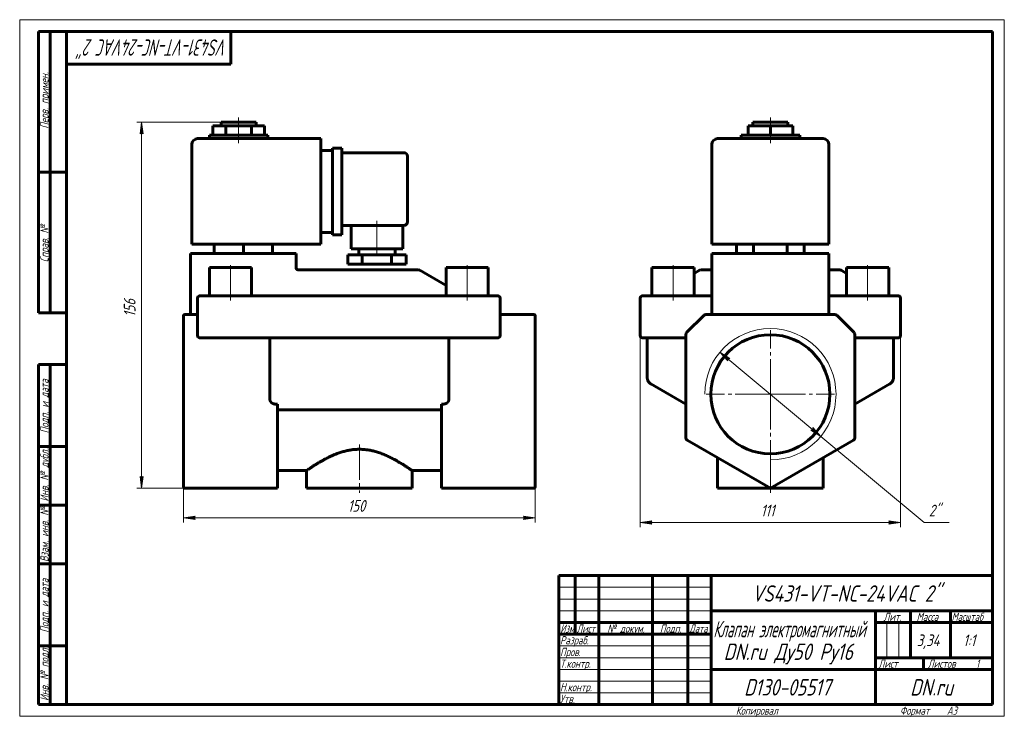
# Model space of a CAD drawing. Header units: millimetres. Extents: x 0 to 420, y 0 to 297.
import ezdxf

# ---------------------------------------------------------------- set-up
doc = ezdxf.new("R2010")
doc.units = ezdxf.units.MM
for name, pattern in [('K5LT_AXLED', [19.5, 15, -1.5, 1.5, -1.5]), ('K5LT_BASIC', [0]), ('K5LT_THIN', [0])]:
    doc.linetypes.add(name, pattern=pattern)
doc.layers.add('Системный слой', color=7, linetype='Continuous')
doc.layers.add('Системный слой (1)', color=7, linetype='Continuous', true_color=0x6c6c6c)
doc.styles.add('KDIMTEXTSTYLE', font='GOST_AU.SHX', dxfattribs={"width": 0.96, "oblique": 15, "height": 5})
doc.styles.add('KTEXTSTYLE', font='GOST_AU.SHX', dxfattribs={"width": 0.96, "height": 5})
doc.dimstyles.new('KDIMSTYLE (1.00)', dxfattribs={"dimtxt": 5, "dimasz": 1, "dimexe": 2, "dimexo": 0, "dimgap": 1, "dimtad": 1, "dimtxsty": 'KDIMTEXTSTYLE', "dimsah": 1, "dimcen": 0, "dimdle": 1, "dimadec": 0, "dimazin": 0, "dimtfac": 0.667, "dimtmove": 0, "dimatfit": 3, "dimfxl": 1, "dimtvp": 1, "dimtolj": 1, "dimtzin": 0, "dimarcsym": 0})

# ---------------------------------------------------------------- blocks, each defined once
blk = doc.blocks.new('U0')
at = {"layer": 'Системный слой (1)', "color": 150, "linetype": 'K5LT_BASIC', "lineweight": 60, "true_color": 0x0080ff}
for p, q in [((345.21, 187.89), (345.22, 187.87)), ((345.22, 187.86), (345.21, 187.88)), ((345.22, 187.87), (345.22, 187.86))]:
    blk.add_line(p, q, dxfattribs=at)
blk = doc.blocks.new('U1')
at = {"layer": 'Системный слой (1)', "color": 150, "linetype": 'K5LT_BASIC', "lineweight": 60, "true_color": 0x0080ff}
for p, q in [((295.21, 190.3), (290.48, 190.3)), ((349.94, 190.3), (345.21, 190.3))]:
    blk.add_line(p, q, dxfattribs=at)
blk = doc.blocks.new('U2')
at = {"layer": 'Системный слой (1)', "color": 150, "linetype": 'K5LT_BASIC', "lineweight": 60, "true_color": 0x0080ff}
for p, q in [((345.21, 187.92), (345.21, 187.95)), ((345.21, 187.9), (345.21, 187.92)), ((345.21, 187.88), (345.21, 187.9))]:
    blk.add_line(p, q, dxfattribs=at)
blk = doc.blocks.new('D0')
at = {"layer": 'Системный слой (1)'}
for points in [[(264.71, 82.63), (269.71, 83.29), (269.21, 82.63), (269.71, 81.97)], [(375.71, 82.63), (370.71, 83.29), (371.21, 82.63), (370.71, 81.97)]]:
    blk.add_hatch(color=7, dxfattribs=at).paths.add_polyline_path(points)
at = {"layer": 'Системный слой (1)', "color": 7, "linetype": 'K5LT_THIN', "lineweight": 18}
for p, q in [((264.71, 170.3), (264.71, 80.63)), ((375.71, 170.3), (375.71, 80.63)), ((264.71, 82.63), (269.71, 83.29)), ((269.71, 81.97), (264.71, 82.63)), ((269.71, 83.29), (269.21, 82.63)), ((269.21, 82.63), (269.71, 81.97)), ((371.21, 82.63), (370.71, 83.29)), ((370.71, 83.29), (375.71, 82.63)), ((375.71, 82.63), (370.71, 81.97)), ((370.71, 81.97), (371.21, 82.63))]:
    blk.add_line(p, q, dxfattribs=at)
blk.add_wipeout([(316.12, 83.63), (316.12, 91.01), (323.97, 91.01), (323.97, 83.63)]).dxf.layer = 'Системный слой (1)'
blk.add_line((264.71, 82.63), (375.71, 82.63), dxfattribs=at)
at = {"layer": 'Системный слой (1)', "color": 7, "insert": (316.12, 90.22), "char_height": 5, "attachment_point": 1, "style": 'KTEXTSTYLE'}
blk.add_mtext('\\H5.0;\\W1.000;\\Q15;\\Q15;\\W0.965;111', dxfattribs=at)
blk = doc.blocks.new('KDIMARROW_01')
at = {"layer": 'Системный слой'}
blk.add_hatch(color=0, dxfattribs=at).paths.add_polyline_path([(-5, -0.66), (0, 0), (-5, 0.66), (-4.5, 0)])
at = {"layer": 'Системный слой', "color": 0, "linetype": 'K5LT_THIN', "lineweight": 18}
for p, q in [((-4.5, 0), (-5, 0.66)), ((-5, 0.66), (0, 0)), ((0, 0), (-5, -0.66)), ((-5, -0.66), (-4.5, 0))]:
    blk.add_line(p, q, dxfattribs=at)
at = {"layer": 'Системный слой (1)', "color": 0, "linetype": 'K5LT_THIN', "lineweight": 18}
blk.add_line((69.9, 137.3), (68.9, 137.3), dxfattribs=at)
blk = doc.blocks.new('D1')
at = {"layer": 'Системный слой (1)'}
for points in [[(302.96, 152.53), (298.7, 155.23), (302.12, 151.52), (302.16, 152.35)], [(341.72, 119.37), (338.3, 123.08), (338.26, 122.25), (337.45, 122.07)]]:
    blk.add_hatch(color=7, dxfattribs=at).paths.add_polyline_path(points)
at = {"layer": 'Системный слой (1)', "color": 7, "linetype": 'K5LT_THIN', "lineweight": 18}
for p, q in [((298.7, 155.23), (302.96, 152.53)), ((302.12, 151.52), (298.7, 155.23)), ((298.7, 155.23), (341.72, 119.37)), ((302.16, 152.35), (302.12, 151.52)), ((302.96, 152.53), (302.16, 152.35)), ((337.45, 122.07), (338.26, 122.25)), ((341.72, 119.37), (337.45, 122.07)), ((338.26, 122.25), (338.3, 123.08)), ((338.3, 123.08), (341.72, 119.37))]:
    blk.add_line(p, q, dxfattribs=at)
blk.add_wipeout([(387.8, 83.63), (387.8, 91.01), (394.24, 91.01), (394.24, 83.63)]).dxf.layer = 'Системный слой (1)'
for p, q in [((341.72, 119.37), (385.8, 82.63)), ((385.8, 82.63), (396.51, 82.63))]:
    blk.add_line(p, q, dxfattribs=at)
at = {"layer": 'Системный слой (1)', "color": 7, "insert": (387.8, 90.22), "char_height": 5, "attachment_point": 1, "style": 'KTEXTSTYLE'}
blk.add_mtext('\\H5.0;\\W1.000;\\Q15;\\Q15;\\W0.965;2"', dxfattribs=at)
blk = doc.blocks.new('U3')
at = {"layer": 'Системный слой (1)', "color": 30, "linetype": 'K5LT_AXLED', "lineweight": 18, "true_color": 0xff8000}
for q in [(320.21, 164.7), (292.81, 137.3), (347.61, 137.3), (320.21, 109.9)]:
    blk.add_line((320.21, 137.3), q, dxfattribs=at)
blk = doc.blocks.new('U4')
at = {"layer": 'Системный слой (1)', "color": 150, "linetype": 'K5LT_BASIC', "lineweight": 60, "true_color": 0x0080ff}
for p, q in [((109.9, 104.8), (122.4, 104.8)), ((167.4, 104.8), (179.9, 104.8))]:
    blk.add_line(p, q, dxfattribs=at)
blk = doc.blocks.new('D2')
at = {"layer": 'Системный слой (1)'}
for points in [[(74.4, 84.63), (74.9, 85.29), (69.9, 84.63), (74.9, 83.97)], [(219.9, 84.63), (214.9, 85.29), (215.4, 84.63), (214.9, 83.97)]]:
    blk.add_hatch(color=7, dxfattribs=at).paths.add_polyline_path(points)
at = {"layer": 'Системный слой (1)', "color": 7, "linetype": 'K5LT_THIN', "lineweight": 18}
for p, q in [((69.9, 137.3), (69.9, 82.63)), ((219.9, 131.08), (219.9, 82.63)), ((69.9, 84.63), (74.9, 85.29)), ((74.9, 83.97), (69.9, 84.63)), ((74.9, 85.29), (74.4, 84.63)), ((74.4, 84.63), (74.9, 83.97)), ((215.4, 84.63), (214.9, 85.29)), ((214.9, 85.29), (219.9, 84.63)), ((219.9, 84.63), (214.9, 83.97)), ((214.9, 83.97), (215.4, 84.63))]:
    blk.add_line(p, q, dxfattribs=at)
blk.add_wipeout([(139.96, 85.63), (139.96, 93.01), (149.45, 93.01), (149.45, 85.63)]).dxf.layer = 'Системный слой (1)'
blk.add_line((219.9, 84.63), (69.9, 84.63), dxfattribs=at)
at = {"layer": 'Системный слой (1)', "color": 7, "insert": (139.96, 92.22), "char_height": 5, "attachment_point": 1, "style": 'KTEXTSTYLE'}
blk.add_mtext('\\H5.0;\\W1.000;\\Q15;\\Q15;\\W0.965;150', dxfattribs=at)
blk = doc.blocks.new('D3')
at = {"layer": 'Системный слой (1)'}
for points in [[(52.67, 248.3), (52.01, 253.3), (51.35, 248.3), (52.01, 248.8)], [(52.01, 97.3), (52.67, 102.3), (52.01, 101.8), (51.35, 102.3)]]:
    blk.add_hatch(color=7, dxfattribs=at).paths.add_polyline_path(points)
at = {"layer": 'Системный слой (1)', "color": 7, "linetype": 'K5LT_THIN', "lineweight": 18}
for p, q in [((85.9, 253.3), (50.01, 253.3)), ((51.35, 248.3), (52.01, 253.3)), ((52.01, 253.3), (52.67, 248.3)), ((52.01, 248.8), (51.35, 248.3)), ((52.67, 248.3), (52.01, 248.8)), ((52.01, 97.3), (51.35, 102.3)), ((51.35, 102.3), (52.01, 101.8)), ((52.01, 101.8), (52.67, 102.3)), ((52.67, 102.3), (52.01, 97.3)), ((70.4, 97.3), (50.01, 97.3))]:
    blk.add_line(p, q, dxfattribs=at)
blk.add_wipeout([(51.01, 170.29), (43.63, 170.29), (43.63, 179.91), (51.01, 179.91)]).dxf.layer = 'Системный слой (1)'
blk.add_line((52.01, 97.3), (52.01, 253.3), dxfattribs=at)
at = {"layer": 'Системный слой (1)', "color": 7, "insert": (44.42, 170.29), "char_height": 5, "attachment_point": 1, "rotation": 90, "style": 'KTEXTSTYLE'}
blk.add_mtext('\\H5.0;\\W1.000;\\Q15;\\Q15;\\W0.965;156', dxfattribs=at)
blk = doc.blocks.new('U5')
at = {"color": 7, "linetype": 'K5LT_THIN', "lineweight": 18}
for p, q in [((0, 0), (0, 297)), ((0, 297), (420, 297)), ((420, 297), (420, 0)), ((230, 55), (295, 55)), ((230, 50), (295, 50)), ((230, 45), (295, 45)), ((369.96, 25), (369.96, 40)), ((374.98, 25), (374.98, 40)), ((230, 30), (295, 30)), ((230, 25), (295, 25)), ((230, 20), (295, 20)), ((230, 15), (295, 15)), ((230, 10), (295, 10)), ((420, 0), (0, 0))]:
    blk.add_line(p, q, dxfattribs=at)
at = {"color": 150, "linetype": 'K5LT_BASIC', "lineweight": 60, "true_color": 0x0080ff}
for p, q in [((8, 172), (8, 292)), ((20, 292), (8, 292)), ((13, 172), (13, 292)), ((20, 5), (20, 292)), ((20, 292), (415, 292)), ((90, 292), (90, 278)), ((415, 292), (415, 5)), ((90, 278), (20, 278)), ((20, 232), (8, 232)), ((20, 172), (8, 172)), ((8, 5), (8, 150)), ((20, 150), (8, 150)), ((13, 5), (13, 150)), ((20, 115), (8, 115)), ((20, 90), (8, 90)), ((20, 65), (8, 65)), ((230, 60), (415, 60)), ((230, 5), (230, 60)), ((237, 35), (237, 60)), ((247, 5), (247, 60)), ((270, 5), (270, 60)), ((285, 5), (285, 60)), ((295, 5), (295, 60)), ((295, 45), (415, 45)), ((365, 5), (365, 45)), ((380, 25), (380, 45)), ((397, 25), (397, 45)), ((230, 40), (295, 40)), ((365, 40), (380, 40)), ((380, 40), (415, 40)), ((230, 35), (295, 35)), ((20, 30), (8, 30)), ((365, 25), (415, 25)), ((385.57, 20), (385.57, 25)), ((295, 20), (365, 20)), ((365, 20), (415, 20)), ((20, 5), (8, 5)), ((415, 5), (20, 5))]:
    blk.add_line(p, q, dxfattribs=at)
at = {"color": 7, "attachment_point": 1, "style": 'KTEXTSTYLE'}
for s, insert, char_height, rotation in [('\\H5.0;\\W1.000;\\Q15;\\Q15;\\W0.755;\\H7.00;VS431-VT-NC-24VAC 2"', (88.72, 281.64), 7, 180), ('\\H5.0;\\W1.000;\\Q15;\\Q15;\\W0.965;\\H3.50;Перв. примен.', (8.82, 250.52), 3.5, 90), ('\\H5.0;\\W1.000;\\Q15;\\Q15;\\W0.965;\\H3.50;Справ. №', (8.82, 193.63), 3.5, 90), ('\\H5.0;\\W1.000;\\Q15;\\Q15;\\W0.965;\\H3.50;Подп. и дата', (8.82, 120.66), 3.5, 90), ('\\H5.0;\\W1.000;\\Q15;\\Q15;\\W0.965;\\H3.50;Инв. № дубл.', (8.82, 91.57), 3.5, 90), ('\\H5.0;\\W1.000;\\Q15;\\Q15;\\W0.965;\\H3.50;Взам. инв. №', (8.82, 65.8), 3.5, 90), ('\\H5.0;\\W1.000;\\Q15;\\Q15;\\W0.965;\\H3.50;Подп. и дата', (8.82, 35.66), 3.5, 90), ('\\H5.0;\\W1.000;\\Q15;\\Q15;\\W0.965;\\H3.50;Инв. № подл.', (8.82, 6.57), 3.5, 90)]:
    blk.add_mtext(s, dxfattribs=dict(at, insert=insert, char_height=char_height, rotation=rotation))
for s, insert, char_height in [('\\H5.0;\\W1.000;\\Q15;\\Q15;\\W0.965;\\H7.00;VS431-VT-NC-24VAC 2"', (312.33, 55.86), 7), ('\\H5.0;\\W1.000;\\Q15;\\Q15;\\W0.965;\\H3.50;Лит.', (368.47, 44.18), 3.5), ('\\H5.0;\\W1.000;\\Q15;\\Q15;\\W0.965;\\H3.50;Масса', (382.58, 44.18), 3.5), ('\\H5.0;\\W1.000;\\Q15;\\Q15;\\W0.930;\\H3.50;Масштаб', (397.52, 44.18), 3.5), ('\\H5.0;\\W1.000;\\Q15;\\Q15;\\W0.784;\\H3.50;Изм.', (230.62, 39.18), 3.5), ('\\H5.0;\\W1.000;\\Q15;\\Q15;\\W0.799;\\H3.50;Лист', (237.61, 39.18), 3.5), ('\\H5.0;\\W1.000;\\Q15;\\Q15;\\W0.965;\\H3.50;№ докум.', (250.63, 39.18), 3.5), ('\\H5.0;\\W1.000;\\Q15;\\Q15;\\W0.965;\\H3.50;Подп.', (273.1, 39.18), 3.5), ('\\H5.0;\\W1.000;\\Q15;\\Q15;\\W0.799;\\H3.50;Дата', (285.61, 39.18), 3.5), ('\\H5.0;\\W1.000;\\Q15;\\Q15;\\W0.672;\\H7.00;Клапан электромагнитный', (295.88, 40.69), 7), ('\\H5.0;\\W1.000;\\Q15;\\Q15;\\W0.965;\\H3.50;Разраб.', (230.5, 34.18), 3.5), ('\\H5.0;\\W1.000;\\Q15;\\Q15;\\W0.965;3,34', (382.63, 34.9), 5), ('\\H5.0;\\W1.000;\\Q15;\\Q15;\\W0.965;{\\c16711680;1:1}', (402.44, 34.9), 5), ('\\H5.0;\\W1.000;\\Q15;\\Q15;\\W0.965;\\H7.00;DN.ru Ду50 Ру16', (300.3, 31.02), 7), ('\\H5.0;\\W1.000;\\Q15;\\Q15;\\W0.965;\\H3.50;Пров.', (230.5, 29.18), 3.5), ('\\H5.0;\\W1.000;\\Q15;\\Q15;\\W0.965;\\H3.50;Т.контр.', (230.5, 24.18), 3.5), ('\\H5.0;\\W1.000;\\Q15;\\Q15;\\W0.965;\\H3.50;Лист', (366.32, 24.18), 3.5), ('\\H5.0;\\W1.000;\\Q15;\\Q15;\\W0.965;\\H3.50;Листов', (387.36, 24.18), 3.5), ('\\H5.0;\\W1.000;\\Q15;\\Q15;\\W0.965;\\H3.50;1', (407.91, 24.18), 3.5), ('\\H5.0;\\W1.000;\\Q15;\\Q15;\\W0.965;\\H3.50;Н.контр.', (230.5, 14.18), 3.5), ('\\H5.0;\\W1.000;\\Q15;\\Q15;\\W0.965;\\H7.00;D130-05517', (309, 15.86), 7), ('\\H5.0;\\W1.000;\\Q15;\\Q15;\\W0.965;\\H7.00;DN.ru', (379.84, 15.86), 7), ('\\H5.0;\\W1.000;\\Q15;\\Q15;\\W0.965;\\H3.50;Утв.', (230.5, 9.18), 3.5), ('\\H5.0;\\W1.000;\\Q15;\\Q15;\\W0.965;\\H3.50;Копировал', (305.5, 4.18), 3.5), ('\\H5.0;\\W1.000;\\Q15;\\Q15;\\W0.965;\\H3.50;Формат', (375.5, 4.18), 3.5), ('\\H5.0;\\W1.000;\\Q15;\\Q15;\\W0.965;\\H3.50;A3', (395.5, 4.18), 3.5)]:
    blk.add_mtext(s, dxfattribs=dict(at, insert=insert, char_height=char_height))

msp = doc.modelspace()

# ---------------------------------------------------------------- linework, layer by layer
at = {"layer": 'Системный слой (1)', "color": 150, "linetype": 'K5LT_BASIC', "lineweight": 60, "true_color": 0x0080ff}
for p, q in [((85.904, 253.301), (100.904, 253.301)), ((85.904, 251.801), (85.904, 253.301)), ((100.904, 251.801), (100.904, 253.301)), ((312.708, 253.301), (327.708, 253.301)), ((312.708, 251.801), (312.708, 253.301)), ((327.708, 251.801), (327.708, 253.301)), ((80.904, 246.301), (80.904, 247.801)), ((80.904, 247.801), (105.904, 247.801)), ((82.404, 247.801), (82.404, 251.801)), ((82.404, 251.801), (87.904, 251.801)), ((87.904, 251.801), (98.904, 251.801)), ((87.904, 247.801), (87.904, 251.801)), ((98.904, 251.801), (104.404, 251.801)), ((98.904, 247.801), (98.904, 251.801)), ((104.404, 247.801), (104.404, 251.801)), ((105.904, 246.301), (105.904, 247.801)), ((307.708, 246.301), (307.708, 247.801)), ((307.708, 247.801), (332.708, 247.801)), ((310.682, 251.801), (320.208, 251.801)), ((310.682, 247.801), (310.682, 251.801)), ((320.208, 247.801), (320.208, 251.801)), ((320.208, 251.801), (329.734, 251.801)), ((329.734, 247.801), (329.734, 251.801)), ((332.708, 246.301), (332.708, 247.801)), ((73.404, 201.301), (73.404, 243.801)), ((128.404, 246.301), (75.904, 246.301)), ((128.404, 246.301), (128.404, 243.801)), ((128.404, 201.301), (128.404, 243.801)), ((295.208, 201.301), (295.208, 243.801)), ((342.708, 246.301), (297.708, 246.301)), ((345.208, 201.301), (345.208, 243.801)), ((128.404, 241.301), (133.404, 241.301)), ((133.404, 242.301), (137.404, 242.301)), ((133.404, 239.801), (133.404, 242.301)), ((133.404, 239.801), (133.404, 207.801)), ((137.404, 242.301), (137.404, 239.801)), ((137.404, 240.301), (163.904, 240.301)), ((137.404, 239.801), (137.404, 207.801)), ((165.404, 238.801), (165.404, 210.801)), ((128.404, 206.301), (133.404, 206.301)), ((133.404, 205.301), (133.404, 207.801)), ((137.404, 209.301), (163.904, 209.301)), ((137.404, 207.801), (137.404, 205.301)), ((141.404, 209.301), (141.404, 199.301)), ((163.404, 209.301), (163.404, 199.301)), ((133.404, 205.301), (137.404, 205.301)), ((75.904, 201.301), (73.404, 201.301)), ((75.904, 201.301), (128.404, 201.301)), ((82.904, 201.301), (82.904, 197.301)), ((95.404, 201.301), (95.404, 197.301)), ((107.904, 201.301), (107.904, 197.301)), ((163.404, 199.301), (141.404, 199.301)), ((144.654, 199.301), (144.654, 196.801)), ((160.154, 199.301), (160.154, 196.801)), ((297.708, 201.301), (295.208, 201.301)), ((297.708, 201.301), (342.708, 201.301)), ((305.774, 201.301), (305.774, 197.301)), ((312.991, 201.301), (312.991, 197.301)), ((327.425, 201.301), (327.425, 197.301)), ((334.642, 201.301), (334.642, 197.301)), ((345.208, 201.301), (342.708, 201.301)), ((72.904, 197.301), (72.904, 171.301)), ((72.904, 197.301), (75.404, 197.301)), ((115.404, 197.301), (75.404, 197.301)), ((115.404, 197.301), (117.904, 197.301)), ((117.904, 197.301), (117.904, 190.808)), ((139.904, 196.801), (139.904, 192.801)), ((146.154, 196.801), (139.904, 196.801)), ((146.154, 196.801), (146.154, 192.801)), ((158.654, 196.801), (146.154, 196.801)), ((158.654, 196.801), (158.654, 192.801)), ((164.904, 196.801), (158.654, 196.801)), ((164.904, 196.801), (164.904, 192.801)), ((295.208, 197.301), (295.208, 171.301)), ((295.208, 197.301), (297.708, 197.301)), ((342.708, 197.301), (297.708, 197.301)), ((342.708, 197.301), (345.208, 197.301)), ((345.208, 197.301), (345.208, 171.301)), ((80.904, 191.301), (98.904, 191.301)), ((80.904, 179.301), (80.904, 191.301)), ((98.904, 179.301), (98.904, 191.301)), ((117.904, 191.3), (117.904, 191.279)), ((117.904, 191.297), (117.904, 191.279)), ((119.603, 190.301), (118.904, 190.301)), ((170.136, 190.301), (119.603, 190.301)), ((146.154, 192.801), (139.904, 192.801)), ((158.654, 192.801), (146.154, 192.801)), ((164.904, 192.801), (158.654, 192.801)), ((170.636, 190.167), (181.904, 183.661)), ((181.904, 179.301), (181.904, 191.301)), ((181.904, 191.301), (199.904, 191.301)), ((199.904, 179.301), (199.904, 191.301)), ((269.708, 179.301), (269.708, 191.301)), ((269.708, 191.301), (287.708, 191.301)), ((287.708, 179.301), (287.708, 191.301)), ((289.976, 190.167), (287.708, 188.857)), ((350.44, 190.167), (352.708, 188.857)), ((352.708, 191.301), (370.708, 191.301)), ((352.708, 179.301), (352.708, 191.301)), ((370.708, 179.301), (370.708, 191.301)), ((75.904, 178.301), (75.904, 162.301)), ((76.904, 179.301), (78.904, 179.301)), ((201.904, 179.301), (78.904, 179.301)), ((201.904, 179.301), (203.904, 179.301)), ((204.904, 162.301), (204.904, 178.301)), ((264.708, 178.301), (264.708, 162.301)), ((265.708, 179.301), (267.708, 179.301)), ((267.708, 179.301), (295.208, 179.301)), ((345.208, 179.301), (372.708, 179.301)), ((372.708, 179.301), (374.708, 179.301)), ((375.708, 178.301), (375.708, 162.301)), ((69.904, 170.654), (69.904, 170.801)), ((69.904, 163.24), (69.904, 170.654)), ((75.904, 171.301), (70.404, 171.301)), ((204.904, 171.301), (219.404, 171.301)), ((219.904, 170.801), (219.904, 170.654)), ((219.904, 163.24), (219.904, 170.654)), ((291.915, 171.008), (284.501, 163.593)), ((347.794, 171.301), (292.622, 171.301)), ((355.915, 163.593), (348.501, 171.008)), ((69.904, 162.886), (69.904, 163.24)), ((69.904, 118.663), (69.904, 162.886)), ((78.904, 161.301), (76.904, 161.301)), ((78.904, 161.301), (201.904, 161.301)), ((106.691, 161.301), (106.691, 135.362)), ((183.117, 161.301), (183.117, 135.362)), ((203.904, 161.301), (201.904, 161.301)), ((219.904, 163.24), (219.904, 162.886)), ((219.904, 118.663), (219.904, 162.886)), ((267.708, 161.301), (265.708, 161.301)), ((267.708, 161.301), (284.208, 161.301)), ((267.708, 161.301), (267.708, 144.343)), ((284.208, 162.886), (284.208, 118.663)), ((356.208, 118.663), (356.208, 162.886)), ((356.208, 161.301), (372.708, 161.301)), ((372.708, 161.301), (372.708, 144.343)), ((374.708, 161.301), (372.708, 161.301)), ((284.208, 133.085), (269.208, 141.745)), ((371.208, 141.745), (356.208, 133.085)), ((109.407, 133.085), (109.904, 133.085)), ((109.904, 118.663), (109.904, 133.085)), ((109.904, 130.67), (179.904, 130.67)), ((179.904, 118.663), (179.904, 133.085)), ((180.4, 133.085), (179.904, 133.085)), ((284.208, 133.085), (283.737, 133.357)), ((356.208, 133.085), (356.679, 133.357)), ((69.904, 118.23), (69.904, 118.663)), ((69.904, 97.878), (69.904, 118.23)), ((109.904, 118.663), (109.904, 117.797)), ((109.904, 97.301), (109.904, 117.797)), ((179.904, 117.797), (179.904, 118.663)), ((179.904, 97.301), (179.904, 117.797)), ((219.904, 118.663), (219.904, 118.23)), ((219.904, 97.878), (219.904, 118.23)), ((284.708, 117.797), (320.208, 97.301)), ((320.208, 97.301), (355.708, 117.797)), ((297.708, 110.291), (297.708, 97.301)), ((342.708, 110.291), (342.708, 97.301)), ((122.404, 104.801), (122.404, 97.301)), ((167.404, 104.801), (167.404, 97.301)), ((109.904, 97.301), (70.404, 97.301)), ((167.404, 97.301), (122.404, 97.301)), ((179.904, 97.301), (219.404, 97.301)), ((342.708, 97.301), (297.708, 97.301)), ((320.208, 97.301), (320.208, 97.878))]:
    msp.add_line(p, q, dxfattribs=at)
at = {"layer": 'Системный слой (1)', "color": 30, "linetype": 'K5LT_AXLED', "lineweight": 18, "true_color": 0xff8000}
for p, q in [((93.404, 249.801), (93.404, 255.301)), ((320.208, 249.801), (320.208, 255.301)), ((93.404, 244.301), (93.404, 249.801)), ((320.208, 244.301), (320.208, 249.801)), ((152.404, 211.301), (152.404, 194.801)), ((89.904, 177.301), (89.904, 193.301)), ((190.904, 177.301), (190.904, 193.301)), ((278.708, 177.301), (278.708, 193.301)), ((361.708, 177.301), (361.708, 193.301))]:
    msp.add_line(p, q, dxfattribs=at)
at = {"layer": 'Системный слой (1)', "color": 150, "linetype": 'K5LT_BASIC', "lineweight": 60, "true_color": 0x0080ff}
msp.add_circle((320.208, 137.301), 25.4, dxfattribs=at)
for centre, radius, start, end in [((75.904, 243.801), 2.5, 90, 180), ((297.708, 243.801), 2.5, 90, 180), ((342.708, 243.801), 2.5, 0, 90), ((163.904, 238.801), 1.5, 0, 90), ((163.904, 210.801), 1.5, 270, 0), ((118.904, 191.301), 1, 180.05332, 270), ((170.136, 189.301), 1, 60, 90), ((290.476, 189.301), 1, 90, 120), ((349.94, 189.301), 1, 60, 90), ((76.904, 178.301), 1, 90, 180), ((203.904, 178.301), 1, 0, 90), ((265.708, 178.301), 1, 90, 180), ((374.708, 178.301), 1, 0, 90), ((70.404, 170.801), 0.5, 90, 180), ((219.404, 170.801), 0.5, 0, 90), ((292.622, 170.301), 1, 90, 135), ((347.794, 170.301), 1, 45, 90), ((76.904, 162.301), 1, 180, 270), ((203.904, 162.301), 1, 270, 0), ((265.708, 162.301), 1, 180, 270), ((285.208, 162.886), 1, 135, 180), ((355.208, 162.886), 1, 0, 45), ((374.708, 162.301), 1, 270, 0), ((285.208, 118.663), 1, 180, 240), ((355.208, 118.663), 1, 300, 0)]:
    msp.add_arc(centre, radius, start, end, dxfattribs=at)
at = {"layer": 'Системный слой (1)', "color": 7, "linetype": 'K5LT_THIN', "lineweight": 18}
msp.add_arc((320.208, 137.301), 28, 270, 180, dxfattribs=at)
at = {"layer": 'Системный слой (1)', "color": 150, "linetype": 'K5LT_BASIC', "lineweight": 60, "true_color": 0x0080ff}
for points, knots in [([(117.964, 190.958), (117.965, 190.956), (117.966, 190.954), (117.967, 190.952), (117.967, 190.951), (117.974, 190.934), (117.98, 190.916), (117.998, 190.877), (118.008, 190.855), (118.025, 190.823), (118.03, 190.813), (118.041, 190.795), (118.046, 190.786), (118.056, 190.77), (118.061, 190.762), (118.076, 190.738), (118.087, 190.723), (118.12, 190.678), (118.144, 190.649), (118.199, 190.59), (118.23, 190.56), (118.294, 190.507), (118.326, 190.483), (118.395, 190.439), (118.431, 190.419), (118.478, 190.396), (118.489, 190.391), (118.5, 190.386)], [0, 0, 0, 0, 0.1538005, 0.1538005, 0.1595135, 0.1595135, 1.3728895, 1.3728895, 2.9288983, 2.9288983, 3.685961, 3.685961, 4.3017351, 4.3017351, 4.9175093, 4.9175093, 6.1285159, 6.1285159, 8.5094429, 8.5094429, 11.2125571, 11.2125571, 13.7375184, 13.7375184, 16.2868381, 16.2868381, 17.0098357, 17.0098357, 17.0098357, 17.0098357]), ([(117.964, 190.958), (117.965, 190.956), (117.966, 190.954), (117.967, 190.952), (117.967, 190.951), (117.974, 190.934), (117.98, 190.916), (117.998, 190.877), (118.008, 190.855), (118.025, 190.823), (118.03, 190.813), (118.041, 190.795), (118.046, 190.786), (118.056, 190.77), (118.061, 190.762), (118.076, 190.738), (118.087, 190.723), (118.12, 190.678), (118.144, 190.649), (118.199, 190.59), (118.23, 190.56), (118.294, 190.507), (118.326, 190.483), (118.395, 190.439), (118.431, 190.419), (118.478, 190.396), (118.489, 190.391), (118.5, 190.386)], [0, 0, 0, 0, 0.1538008, 0.1538008, 0.1595135, 0.1595135, 1.3728897, 1.3728897, 2.9288987, 2.9288987, 3.6859611, 3.6859611, 4.3017352, 4.3017352, 4.9175094, 4.9175094, 6.1285161, 6.1285161, 8.5094432, 8.5094432, 11.2125575, 11.2125575, 13.7375189, 13.7375189, 16.2868386, 16.2868386, 17.0098343, 17.0098343, 17.0098343, 17.0098343]), ([(118.683, 190.325), (118.683, 190.325), (118.683, 190.325), (118.692, 190.323), (118.702, 190.321), (118.714, 190.319), (118.718, 190.318), (118.73, 190.316), (118.737, 190.314), (118.75, 190.312), (118.754, 190.312), (118.764, 190.31), (118.77, 190.31), (118.785, 190.308), (118.795, 190.306), (118.82, 190.304), (118.836, 190.303), (118.868, 190.301), (118.885, 190.301), (118.902, 190.301), (118.903, 190.301), (118.904, 190.301)], [0.4548007, 0.4548007, 0.4548007, 0.4548007, 0.4681317, 0.4681317, 1.9380641, 1.9380641, 2.5266992, 2.5266992, 3.7534834, 3.7534834, 4.4812999, 4.4812999, 5.3131132, 5.3131132, 6.872743, 6.872743, 9.272743, 9.272743, 11.8798699, 11.8798699, 12, 12, 12, 12]), ([(118.683, 190.325), (118.683, 190.325), (118.683, 190.325), (118.692, 190.323), (118.702, 190.321), (118.714, 190.319), (118.718, 190.318), (118.73, 190.316), (118.737, 190.314), (118.75, 190.312), (118.754, 190.312), (118.764, 190.31), (118.77, 190.31), (118.785, 190.308), (118.795, 190.306), (118.82, 190.304), (118.836, 190.303), (118.868, 190.301), (118.885, 190.301), (118.902, 190.301), (118.903, 190.301), (118.904, 190.301)], [0.4547995, 0.4547995, 0.4547995, 0.4547995, 0.4681304, 0.4681304, 1.9380647, 1.9380647, 2.5266923, 2.5266923, 3.7534824, 3.7534824, 4.4812989, 4.4812989, 5.3131123, 5.3131123, 6.8727423, 6.8727423, 9.2727423, 9.2727423, 11.8798695, 11.8798695, 12, 12, 12, 12]), ([(295.197, 187.863), (295.197, 187.864), (295.198, 187.864), (295.199, 187.869), (295.2, 187.873), (295.202, 187.882), (295.203, 187.888), (295.205, 187.902), (295.206, 187.91), (295.207, 187.929), (295.208, 187.94), (295.208, 187.951)], [0, 0, 0, 0, 0.6, 0.6, 1.2, 1.2, 1.8, 1.8, 2.4, 2.4, 3, 3, 3, 3]), ([(269.208, 141.745), (269.206, 141.746), (269.205, 141.747), (269.195, 141.753), (269.186, 141.758), (269.166, 141.77), (269.154, 141.777), (269.118, 141.799), (269.095, 141.814), (269.024, 141.86), (268.978, 141.892), (268.843, 141.991), (268.757, 142.062), (268.576, 142.229), (268.483, 142.327), (268.31, 142.535), (268.231, 142.646), (268.087, 142.877), (268.023, 142.998), (267.912, 143.247), (267.865, 143.375), (267.789, 143.636), (267.76, 143.768), (267.739, 143.915), (267.737, 143.928), (267.728, 143.993), (267.722, 144.045), (267.715, 144.131), (267.713, 144.164), (267.71, 144.218), (267.71, 144.24), (267.709, 144.275), (267.708, 144.288), (267.708, 144.315), (267.708, 144.329), (267.708, 144.343), (267.708, 144.343), (267.708, 144.343)], [0.0106478, 0.0106478, 0.0106478, 0.0106478, 0.0425914, 0.0425914, 0.2217834, 0.2217834, 0.4755104, 0.4755104, 0.9829643, 0.9829643, 1.9978721, 1.9978721, 4.0170399, 4.0170399, 6.4586709, 6.4586709, 8.9228164, 8.9228164, 11.3953599, 11.3953599, 13.8618598, 13.8618598, 16.3155749, 16.3155749, 16.5579511, 16.5579511, 17.5048004, 17.5048004, 18.1094227, 18.1094227, 18.4955118, 18.4955118, 18.7420538, 18.7420538, 18.9885958, 18.9885958, 18.9940375, 18.9940375, 18.9940375, 18.9940375]), ([(371.208, 141.745), (371.209, 141.746), (371.211, 141.747), (371.221, 141.753), (371.229, 141.758), (371.25, 141.77), (371.262, 141.777), (371.297, 141.799), (371.321, 141.814), (371.392, 141.86), (371.438, 141.892), (371.573, 141.991), (371.659, 142.062), (371.84, 142.229), (371.933, 142.327), (372.105, 142.535), (372.185, 142.646), (372.329, 142.877), (372.393, 142.998), (372.504, 143.247), (372.55, 143.375), (372.626, 143.636), (372.655, 143.768), (372.677, 143.915), (372.679, 143.928), (372.688, 143.993), (372.693, 144.045), (372.7, 144.131), (372.703, 144.164), (372.705, 144.218), (372.706, 144.24), (372.707, 144.275), (372.707, 144.288), (372.708, 144.315), (372.708, 144.329), (372.708, 144.343), (372.708, 144.343), (372.708, 144.343)], [0.0106478, 0.0106478, 0.0106478, 0.0106478, 0.0425914, 0.0425914, 0.2217834, 0.2217834, 0.4755104, 0.4755104, 0.9829643, 0.9829643, 1.9978721, 1.9978721, 4.0170399, 4.0170399, 6.4586709, 6.4586709, 8.9228164, 8.9228164, 11.3953599, 11.3953599, 13.8618598, 13.8618598, 16.3155749, 16.3155749, 16.5579511, 16.5579511, 17.5048004, 17.5048004, 18.1094227, 18.1094227, 18.4955118, 18.4955118, 18.7420538, 18.7420538, 18.9885958, 18.9885958, 18.9940375, 18.9940375, 18.9940375, 18.9940375]), ([(269.208, 141.745), (269.208, 141.745), (269.208, 141.745), (269.208, 141.746), (269.208, 141.746), (269.208, 141.746), (269.207, 141.746), (269.207, 141.746), (269.207, 141.746), (269.206, 141.746), (269.206, 141.746), (269.205, 141.747), (269.204, 141.747), (269.202, 141.749), (269.201, 141.749), (269.197, 141.752), (269.195, 141.753), (269.189, 141.757), (269.185, 141.759), (269.173, 141.766), (269.166, 141.77), (269.145, 141.783), (269.132, 141.79), (269.103, 141.809), (269.086, 141.82), (269.053, 141.841), (269.036, 141.852), (269, 141.877), (268.979, 141.892), (268.959, 141.906)], [0.0004042, 0.0004042, 0.0004042, 0.0004042, 0.0040909, 0.0040909, 0.008631, 0.008631, 0.0176662, 0.0176662, 0.0357366, 0.0357366, 0.0718775, 0.0718775, 0.143755, 0.143755, 0.2871057, 0.2871057, 0.5284062, 0.5284062, 0.9652042, 0.9652042, 1.7471885, 1.7471885, 3.1279089, 3.1279089, 4.9279089, 4.9279089, 6.7279089, 6.7279089, 9, 9, 9, 9]), ([(371.208, 141.745), (371.208, 141.745), (371.208, 141.745), (371.208, 141.746), (371.208, 141.746), (371.208, 141.746), (371.208, 141.746), (371.209, 141.746), (371.209, 141.746), (371.209, 141.746), (371.21, 141.746), (371.211, 141.747), (371.211, 141.747), (371.213, 141.749), (371.215, 141.749), (371.218, 141.752), (371.221, 141.753), (371.227, 141.757), (371.231, 141.759), (371.243, 141.766), (371.25, 141.77), (371.27, 141.783), (371.283, 141.79), (371.313, 141.809), (371.33, 141.82), (371.363, 141.841), (371.379, 141.852), (371.416, 141.877), (371.437, 141.892), (371.457, 141.906)], [0.0004047, 0.0004047, 0.0004047, 0.0004047, 0.0040909, 0.0040909, 0.008631, 0.008631, 0.0176667, 0.0176667, 0.0357382, 0.0357382, 0.071881, 0.071881, 0.143762, 0.143762, 0.2871193, 0.2871193, 0.5284327, 0.5284327, 0.9652567, 0.9652567, 1.7472929, 1.7472929, 3.1281171, 3.1281171, 4.9281171, 4.9281171, 6.7281171, 6.7281171, 9, 9, 9, 9]), ([(109.407, 133.085), (109.374, 133.085), (109.323, 133.086), (109.256, 133.088), (109.19, 133.09), (109.109, 133.095), (109.024, 133.102), (108.96, 133.109), (108.897, 133.116), (108.824, 133.126), (108.732, 133.141), (108.643, 133.157), (108.555, 133.176), (108.463, 133.198), (108.382, 133.221), (108.303, 133.244), (108.235, 133.267), (108.163, 133.293), (108.088, 133.322), (108.009, 133.355), (107.923, 133.395), (107.836, 133.44), (107.744, 133.492), (107.665, 133.54), (107.6, 133.585), (107.544, 133.625), (107.479, 133.674), (107.425, 133.719), (107.367, 133.77), (107.304, 133.829), (107.238, 133.899), (107.167, 133.979), (107.119, 134.04), (107.065, 134.114), (107.032, 134.163), (106.993, 134.226), (106.968, 134.268), (106.942, 134.315), (106.921, 134.356), (106.9, 134.4), (106.884, 134.433), (106.869, 134.466), (106.851, 134.509), (106.831, 134.56), (106.812, 134.612), (106.799, 134.651), (106.788, 134.687), (106.777, 134.723), (106.765, 134.767), (106.756, 134.804), (106.747, 134.842), (106.737, 134.886), (106.726, 134.944), (106.718, 134.996), (106.712, 135.035), (106.707, 135.074), (106.702, 135.12), (106.697, 135.18), (106.693, 135.24), (106.691, 135.301), (106.691, 135.341), (106.691, 135.362)], [0, 0, 0, 0, 0.0254019, 0.0386091, 0.0504819, 0.0752746, 0.0996102, 0.1149753, 0.1237223, 0.1472832, 0.1705017, 0.1932398, 0.2158389, 0.2377446, 0.2643013, 0.2795334, 0.2995638, 0.3185443, 0.3370469, 0.3599257, 0.3836239, 0.4081596, 0.4333565, 0.4637337, 0.4776034, 0.4929962, 0.5153786, 0.5393679, 0.5455311, 0.5734746, 0.6042305, 0.6179563, 0.6538799, 0.6629644, 0.6866606, 0.6981284, 0.7190068, 0.7231877, 0.7390701, 0.7537319, 0.7595497, 0.7672268, 0.7807647, 0.7944808, 0.8083187, 0.8223607, 0.825719, 0.8364816, 0.8508063, 0.8601932, 0.8652588, 0.8798755, 0.8945387, 0.9093254, 0.9196375, 0.9242053, 0.9392275, 0.9542996, 0.9694692, 0.9846992, 1, 1, 1, 1]), ([(180.4, 133.085), (180.434, 133.085), (180.485, 133.086), (180.551, 133.088), (180.617, 133.09), (180.698, 133.095), (180.783, 133.102), (180.848, 133.109), (180.911, 133.116), (180.984, 133.126), (181.075, 133.141), (181.165, 133.157), (181.252, 133.176), (181.344, 133.198), (181.426, 133.221), (181.504, 133.244), (181.573, 133.267), (181.645, 133.293), (181.719, 133.322), (181.799, 133.355), (181.884, 133.395), (181.971, 133.44), (182.064, 133.492), (182.142, 133.54), (182.208, 133.585), (182.264, 133.625), (182.329, 133.674), (182.383, 133.719), (182.44, 133.77), (182.503, 133.829), (182.57, 133.899), (182.64, 133.979), (182.689, 134.04), (182.742, 134.114), (182.775, 134.163), (182.815, 134.226), (182.839, 134.268), (182.865, 134.315), (182.887, 134.356), (182.908, 134.4), (182.924, 134.433), (182.938, 134.466), (182.956, 134.509), (182.976, 134.56), (182.995, 134.612), (183.008, 134.651), (183.019, 134.687), (183.03, 134.723), (183.042, 134.767), (183.052, 134.804), (183.06, 134.842), (183.07, 134.886), (183.081, 134.944), (183.09, 134.996), (183.095, 135.035), (183.1, 135.074), (183.105, 135.12), (183.111, 135.18), (183.114, 135.24), (183.116, 135.301), (183.117, 135.341), (183.117, 135.362)], [0, 0, 0, 0, 0.0254019, 0.0386091, 0.0504819, 0.0752746, 0.0996102, 0.1149753, 0.1237223, 0.1472832, 0.1705017, 0.1932398, 0.2158389, 0.2377446, 0.2643013, 0.2795334, 0.2995638, 0.3185443, 0.3370469, 0.3599257, 0.3836239, 0.4081596, 0.4333565, 0.4637337, 0.4776034, 0.4929962, 0.5153786, 0.5393679, 0.5455311, 0.5734746, 0.6042305, 0.6179563, 0.6538799, 0.6629644, 0.6866606, 0.6981284, 0.7190068, 0.7231877, 0.7390701, 0.7537319, 0.7595497, 0.7672268, 0.7807647, 0.7944808, 0.8083187, 0.8223607, 0.825719, 0.8364816, 0.8508063, 0.8601932, 0.8652588, 0.8798755, 0.8945387, 0.9093254, 0.9196375, 0.9242053, 0.9392275, 0.9542996, 0.9694692, 0.9846992, 1, 1, 1, 1]), ([(167.404, 104.801), (167.404, 104.801), (167.388, 104.811), (167.307, 104.867), (167.15, 104.976), (166.923, 105.132), (166.628, 105.333), (166.265, 105.579), (165.869, 105.844), (165.458, 106.116), (165.043, 106.388), (164.585, 106.685), (164.079, 107.008), (163.524, 107.357), (162.839, 107.778), (162.009, 108.277), (161.014, 108.852), (160.032, 109.396), (159.091, 109.894), (158.218, 110.336), (157.324, 110.766), (156.414, 111.181), (155.482, 111.578), (154.536, 111.953), (153.581, 112.3), (152.636, 112.612), (151.704, 112.888), (150.794, 113.125), (149.901, 113.327), (148.931, 113.512), (147.868, 113.671), (146.704, 113.789), (145.714, 113.84), (145.037, 113.85), (144.465, 113.847), (143.824, 113.829), (142.983, 113.775), (142.152, 113.692), (141.327, 113.582), (140.503, 113.444), (139.678, 113.278), (138.848, 113.084), (138.018, 112.863), (137.18, 112.613), (136.332, 112.335), (135.356, 111.986), (134.263, 111.555), (133.064, 111.037), (131.97, 110.524), (130.986, 110.033), (130.013, 109.525), (128.987, 108.962), (127.931, 108.355), (127.03, 107.816), (126.273, 107.35), (125.647, 106.957), (125.077, 106.591), (124.566, 106.259), (124.112, 105.96), (123.718, 105.697), (123.378, 105.467), (123.091, 105.273), (122.855, 105.112), (122.651, 104.971), (122.494, 104.863), (122.417, 104.81), (122.404, 104.801), (122.404, 104.801)], [0, 0, 0, 0, 0.00643414, 0.01501281, 0.02359345, 0.032176, 0.04082125, 0.0495288, 0.05830017, 0.06503446, 0.07187673, 0.0789055, 0.08601322, 0.09339549, 0.10097406, 0.11157949, 0.1223484, 0.13327906, 0.14146924, 0.14958352, 0.15752452, 0.16537078, 0.17310113, 0.18080997, 0.18829588, 0.19558013, 0.20247524, 0.20918259, 0.21553183, 0.2217097, 0.22974083, 0.23774055, 0.2457115, 0.25000181, 0.25157305, 0.25738063, 0.26310929, 0.26881209, 0.27452123, 0.28026217, 0.2861281, 0.29208788, 0.29820718, 0.30439281, 0.31088406, 0.31761468, 0.32726179, 0.33731577, 0.34777349, 0.35601471, 0.36430959, 0.37555495, 0.38686532, 0.39823857, 0.40668993, 0.41505613, 0.42324218, 0.43133284, 0.43917272, 0.4468566, 0.45431853, 0.46171402, 0.46894058, 0.47606342, 0.48533976, 0.494451, 0.50000117, 0.50000117, 0.50000117, 0.50000117])]:
    msp.add_open_spline(points, degree=3, knots=knots, dxfattribs=at)
for points in [[(70.404, 97.301), (70.111, 97.301), (69.904, 97.54), (69.904, 97.878)], [(219.404, 97.301), (219.697, 97.301), (219.904, 97.54), (219.904, 97.878)]]:
    msp.add_rational_spline(points, [1, 0.804737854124, 0.804737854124, 1], degree=3, dxfattribs=at)

# ---------------------------------------------------------------- block references
at = {"layer": 'Системный слой (1)'}
for name in ['U1', 'U2', 'U0', 'U4']:
    msp.add_blockref(name, (0, 0), dxfattribs=at)

# ---------------------------------------------------------------- next in the draw order: dimensions: what is measured, and where the dimension line sits
at = {"layer": 'Системный слой (1)', "color": 7}
for base, p1, p2, text, picture, middle in [((264.708, 82.633), (375.708, 170.301), (264.708, 170.301), '\\H5.0;\\W0.965;\\Q15;\\H5.0;\\W0.965;\\Q15;\\Q15;111', 'D0', (320.208, 82.633)), ((219.904, 84.633), (69.904, 137.301), (219.904, 131.076), '\\H5.0;\\W0.965;\\Q15;\\H5.0;\\W0.965;\\Q15;\\Q15;150', 'D2', (144.904, 84.633))]:
    dim = msp.add_linear_dim(base=base, p1=p1, p2=p2, text=text, dimstyle='KDIMSTYLE (1.00)', override={"dimexo": 0, "dimblk1": 'KDIMARROW_01', "dimblk2": 'KDIMARROW_01', "dimse1": 0, "dimse2": 0, "dimclrt": 7, "dimtolj": 1}, dxfattribs=at)
    dim.commit()
    dim.dimension.update_dxf_attribs({"geometry": picture, "text_midpoint": middle, "dimtype": 160})

# ---------------------------------------------------------------- next in the draw order: linework, layer by layer
at = {"layer": 'Системный слой (1)', "color": 30, "linetype": 'K5LT_AXLED', "lineweight": 18, "true_color": 0xff8000}
msp.add_line((144.904, 115.848), (144.904, 95.301), dxfattribs=at)

# ---------------------------------------------------------------- next in the draw order: dimensions: what is measured, and where the dimension line sits
at = {"layer": 'Системный слой (1)', "color": 7}
dim = msp.add_linear_dim(base=(52.01, 97.301), p1=(85.904, 253.301), p2=(70.404, 97.301), angle=90, text='\\H5.0;\\W0.965;\\Q15;\\H5.0;\\W0.965;\\Q15;\\Q15;156', dimstyle='KDIMSTYLE (1.00)', override={"dimexo": 0, "dimblk1": 'KDIMARROW_01', "dimblk2": 'KDIMARROW_01', "dimse1": 0, "dimse2": 0, "dimclrt": 7, "dimtolj": 1}, dxfattribs=at)
dim.commit()
dim.dimension.update_dxf_attribs({"geometry": 'D3', "text_midpoint": (52.01, 175.301), "dimtype": 160})
dim = msp.add_diameter_dim_2p(p1=(298.699, 155.228), p2=(341.716, 119.373), text='\\H5.0;\\W0.965;\\Q15;\\H5.0;\\W0.965;\\Q15;\\Q15;2"', dimstyle='KDIMSTYLE (1.00)', override={"dimtih": 1, "dimtoh": 1, "dimblk1": 'KDIMARROW_01', "dimblk2": 'KDIMARROW_01', "dimclrt": 7, "dimtmove": 1, "dimatfit": 2, "dimtolj": 1}, dxfattribs=at)
dim.commit()
dim.dimension.update_dxf_attribs({"geometry": 'D1', "text_midpoint": (387.797, 82.633), "dimtype": 163})

# ---------------------------------------------------------------- next in the draw order: linework, layer by layer
at = {"layer": 'Системный слой (1)', "color": 30, "linetype": 'K5LT_AXLED', "lineweight": 18, "true_color": 0xff8000}
msp.add_line((320.208, 95.301), (320.208, 115.848), dxfattribs=at)

# ---------------------------------------------------------------- next in the draw order: block references
msp.add_blockref('U5', (0, 0))
at = {"layer": 'Системный слой (1)'}
msp.add_blockref('U3', (0, 0), dxfattribs=at)

doc.saveas('drawing.dxf')
